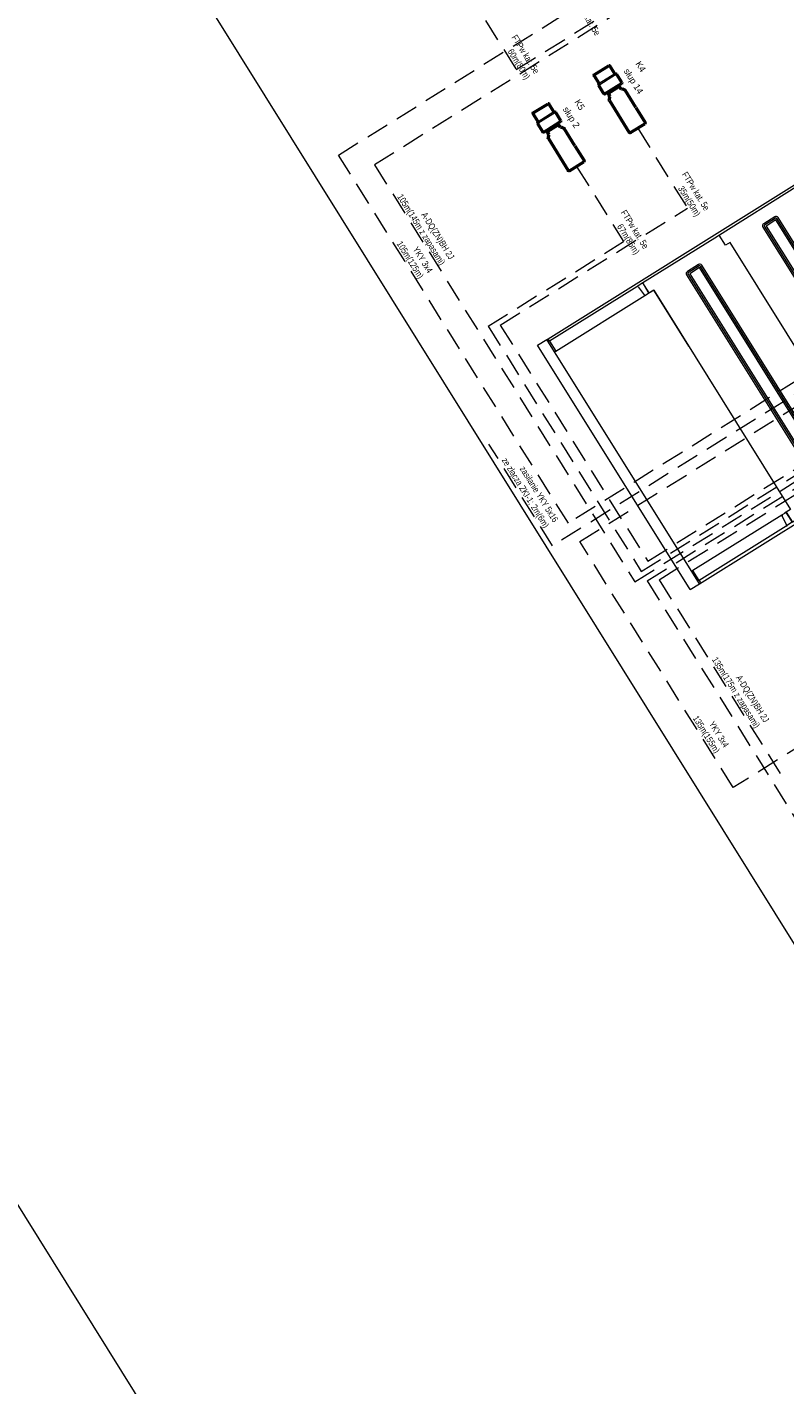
# Model space of a CAD drawing. Header units: metres. Extents: x 0 to 8443948, y 0 to 5887002.
# Tile 228 of 256: x 8443672 to 8443804, y 5886526 to 5886763. Entities that reach past the tile are written whole.
import ezdxf
from ezdxf.enums import TextEntityAlignment as Align

# ---------------------------------------------------------------- set-up
doc = ezdxf.new("R2010")
doc.units = ezdxf.units.M
doc.header["$MEASUREMENT"] = 0
doc.linetypes.add('DASHED', pattern=[19.05, 12.7, -6.35])
doc.layers.get('0').update_dxf_attribs({"color": 250, "linetype": 'CONTINUOUS', "lineweight": 5})
for name, color, linetype, lineweight in [('- ABM', 200, 'CONTINUOUS', 30), ('kontur OBUDOWY', 7, 'CONTINUOUS', 5), ('światłowód', 7, 'DASHED', 30)]:
    doc.layers.add(name, color=color, linetype=linetype, lineweight=lineweight)
doc.styles.add('romans', font='romans.shx')
doc.styles.get("Standard").update_dxf_attribs({"font": 'Working1250', "width": 0.75})

# ---------------------------------------------------------------- blocks, each defined once
blk = doc.blocks.new('FTN-80')
at = {"layer": 'kontur OBUDOWY', "color": 7}
for p, q in [((41, 0), (0, 0)), ((0, 0), (0, -13.4)), ((41, -13.4), (41, 0)), ((41, 0), (359, 0)), ((759, 0), (41, 0)), ((759, 0), (759, -13.4)), ((759, 0), (800, 0)), ((800, 0), (800, -13.4)), ((0, -820.5), (0, -13.4)), ((8, -13.4), (0, -13.4)), ((8, -13.4), (41, -13.4)), ((8, -13.4), (8, -264.3)), ((759, -13.4), (792, -13.4)), ((792, -13.4), (792, -264.3)), ((792, -13.4), (800, -13.4)), ((800, -824.5), (800, -13.4)), ((800, -13.4), (800, -13.4)), ((759, -250), (41, -250)), ((41, -265), (8, -265)), ((8, -279.7), (8, -515.3)), ((792, -265), (759, -265)), ((792, -279.7), (792, -515.3)), ((40.8, -514.7), (8, -514.7)), ((37.6, -515.8), (8, -515.1)), ((224.2, -500), (40.8, -500)), ((40.8, -500), (759.2, -500)), ((759.2, -514.7), (792, -514.7)), ((762.4, -515.8), (792, -515.1)), ((8, -534.8), (8, -820.5)), ((10.7, -531.8), (37.8, -529.5)), ((40.5, -811.5), (40.5, -529.2)), ((759.5, -529.2), (759.5, -811.5)), ((789.3, -531.8), (762.2, -529.5)), ((792, -534.8), (792, -820.5)), ((800, -824.5), (0, -824.5)), ((0, -855), (0, -824.5)), ((8, -820.5), (40.5, -820.5)), ((792, -820.5), (759.5, -820.5)), ((800, -855), (800, -824.5)), ((800, -855), (0, -855))]:
    blk.add_line(p, q, dxfattribs=at)
at = {"layer": 'kontur OBUDOWY'}
for p, q in [((46.3, -107), (46.3, -143)), ((50.8, -107), (50.8, -143)), ((746.6, -100), (53.3, -100)), ((746.6, -104.5), (53.3, -104.5)), ((744.6, -109), (55.3, -109)), ((55.3, -109), (55.3, -141)), ((744.6, -141), (744.6, -109)), ((749.1, -143), (749.1, -107)), ((753.6, -143), (753.6, -107)), ((53.3, -145.5), (746.6, -145.5)), ((53.3, -150), (746.6, -150)), ((55.3, -141), (744.6, -141)), ((46.3, -357), (46.3, -393)), ((50.8, -357), (50.8, -393)), ((746.6, -350), (53.3, -350)), ((746.6, -354.5), (53.3, -354.5)), ((744.6, -359), (55.3, -359)), ((55.3, -359), (55.3, -391)), ((744.6, -391), (744.6, -359)), ((749.1, -393), (749.1, -357)), ((753.6, -393), (753.6, -357)), ((53.3, -395.5), (746.6, -395.5)), ((53.3, -400), (746.6, -400)), ((55.3, -391), (744.6, -391))]:
    blk.add_line(p, q, dxfattribs=at)
at = {"layer": 'kontur OBUDOWY', "color": 7, "ltscale": 0.375}
for p, q in [((41, -250), (41, -265)), ((759, -265), (759, -250))]:
    blk.add_line(p, q, dxfattribs=at)
at = {"layer": 'kontur OBUDOWY', "color": 7, "ltscale": 0.383511}
for p, q in [((8, -264.3), (8, -279.7)), ((792, -279.7), (792, -264.3))]:
    blk.add_line(p, q, dxfattribs=at)
at = {"layer": 'kontur OBUDOWY', "color": 7, "ltscale": 0.38351}
for p, q in [((8, -515.1), (8, -530.4)), ((792, -515.1), (792, -530.4))]:
    blk.add_line(p, q, dxfattribs=at)
at = {"layer": 'kontur OBUDOWY', "color": 7, "ltscale": 0.190853}
for p, q in [((40.5, -526.5), (40.5, -518.8)), ((759.5, -526.5), (759.5, -518.8))]:
    blk.add_line(p, q, dxfattribs=at)
at = {"layer": 'kontur OBUDOWY', "color": 7, "ltscale": 0.009165}
blk.add_line((40.5, -519.7), (40.8, -519.7), dxfattribs=at)
at = {"layer": 'kontur OBUDOWY', "color": 7, "ltscale": 0.068725}
for p, q in [((40.5, -529.2), (40.5, -526.5)), ((759.5, -529.2), (759.5, -526.5)), ((8, -532.1), (8, -534.8)), ((792, -534.8), (792, -532.1))]:
    blk.add_line(p, q, dxfattribs=at)
at = {"layer": 'kontur OBUDOWY', "color": 7, "ltscale": 0.299915}
for p, q in [((40.8, -500), (40.8, -512)), ((40.8, -500), (40.8, -519.7)), ((759.2, -500), (759.2, -519.7))]:
    blk.add_line(p, q, dxfattribs=at)
at = {"layer": 'kontur OBUDOWY', "color": 7, "ltscale": 0.009164}
blk.add_line((759.2, -519.7), (759.5, -519.7), dxfattribs=at)
at = {"layer": 'kontur OBUDOWY', "color": 7, "ltscale": 0.04149}
for p, q in [((8, -530.4), (8, -532.1)), ((792, -530.4), (792, -532.1))]:
    blk.add_line(p, q, dxfattribs=at)
at = {"layer": 'kontur OBUDOWY', "color": 7, "ltscale": 0.1}
for p, q in [((0, -824.5), (0, -820.5)), ((40.5, -824.5), (40.5, -820.5)), ((759.5, -820.5), (759.5, -824.5))]:
    blk.add_line(p, q, dxfattribs=at)
at = {"layer": 'kontur OBUDOWY', "color": 7, "ltscale": 0.068087}
blk.add_line((0, -820.5), (2.7, -820.5), dxfattribs=at)
at = {"layer": 'kontur OBUDOWY', "color": 7, "ltscale": 0.131913}
blk.add_line((8, -820.5), (2.7, -820.5), dxfattribs=at)
at = {"layer": 'kontur OBUDOWY', "color": 7, "ltscale": 0.225}
for p, q in [((40.5, -820.5), (40.5, -811.5)), ((759.5, -811.5), (759.5, -820.5))]:
    blk.add_line(p, q, dxfattribs=at)
at = {"layer": 'kontur OBUDOWY', "color": 7, "ltscale": 0.131912}
blk.add_line((792, -820.5), (797.3, -820.5), dxfattribs=at)
at = {"layer": 'kontur OBUDOWY', "color": 7, "ltscale": 0.068088}
blk.add_line((797.3, -820.5), (800, -820.5), dxfattribs=at)
at = {"layer": 'kontur OBUDOWY'}
for centre, radius, start, end in [((53.3, -107), 7, 90, 180), ((53.3, -107), 2.5, 90, 180), ((746.6, -107), 7, 0, 90), ((746.6, -107), 2.5, 0, 90), ((53.3, -143), 7, 180, 270), ((53.3, -143), 2.5, 180, 270), ((746.6, -143), 7, 270, 0), ((746.6, -143), 2.5, 270, 0), ((53.3, -357), 7, 90, 180), ((53.3, -357), 2.5, 90, 180), ((746.6, -357), 7, 0, 90), ((746.6, -357), 2.5, 0, 90), ((53.3, -393), 7, 180, 270), ((53.3, -393), 2.5, 180, 270), ((746.6, -393), 7, 270, 0), ((746.6, -393), 2.5, 270, 0)]:
    blk.add_arc(centre, radius, start, end, dxfattribs=at)
at = {"layer": 'kontur OBUDOWY', "color": 7}
for centre, start, end in [((37.5, -518.8), 0, 88.5), ((37.5, -526.5), 275, 0), ((762.5, -518.8), 91.5, 180), ((762.5, -526.5), 180, 265), ((11, -534.8), 95, 180), ((789, -534.8), 0, 85)]:
    blk.add_arc(centre, 3, start, end, dxfattribs=at)
blk = doc.blocks.new('kamera Bullet')
at = {"lineweight": 50}
for p, q in [((12.9, 103.8), (-13.6, 103.8)), ((-16.3, 71.5), (-16.3, 86.2)), ((-15.3, 88), (-16.2, 86.8)), ((-14.5, 88.5), (-14.5, 102.9)), ((13.9, 88.5), (13.9, 102.9)), ((14.7, 88), (15.5, 86.8)), ((15.7, 71.5), (15.7, 86.2)), ((14.7, 70.5), (-15.4, 70.5)), ((-11.9, 62.8), (-14, 59.9)), ((-10.7, 63.4), (-9.9, 68.5)), ((9.3, 68.5), (-9.9, 68.5)), ((-9, 68.5), (-9, 69.8)), ((8.3, 68.5), (8.3, 69.8)), ((9.3, 68.5), (8.3, 68.5)), ((10, 63.4), (9.3, 68.5)), ((11.3, 62.8), (13.8, 59.2)), ((-14.3, 28.2), (-14.3, 59.1)), ((14.1, 58.5), (14.1, 1.3)), ((-14.3, 28.2), (-14.3, 1.5)), ((12.8, 0), (-12.8, 0))]:
    blk.add_line(p, q, dxfattribs=at)
for p, q in [((-16.3, 86.5), (15.7, 86.5)), ((-16.3, 86.5), (-15, 86.5)), ((13.9, 102.9), (-14.5, 102.9)), ((-14.5, 88.5), (13.9, 88.5)), ((15.7, 86.5), (14.4, 86.5)), ((9.3, 70.5), (-9.9, 70.5)), ((-9.9, 68.5), (-9, 68.5))]:
    blk.add_line(p, q)
for centre, radius, start, end in [((-13.6, 102.9), 0.96, 90, 180), ((12.9, 102.9), 0.96, 0, 90), ((-14.5, 87.5), 0.96, 90, 146.3099), ((13.9, 87.5), 0.96, 33.6901, 90), ((-15.4, 71.5), 0.96, 180, 270), ((-10.9, 62.1), 1.28, 90, 144.4623), ((-9.8, 69.8), 0.83, 356.6379, 60.8288), ((9.1, 69.7), 0.83, 99.1299, 176.9355), ((10.2, 62.1), 1.28, 35.5377, 90), ((14.7, 71.5), 0.96, 270, 0), ((-12.8, 59.1), 1.47, 144.4623, 179.9896), ((12.8, 58.5), 1.28, 0, 35.5377), ((-12.8, 1.5), 1.47, 180, 270), ((12.8, 1.3), 1.28, 270, 0)]:
    blk.add_arc(centre, radius, start, end, dxfattribs=at)
for centre, radius, start, end in [((-15.4, 86.2), 0.96, 146.3099, 180), ((14.7, 86.2), 0.96, 0, 33.6901), ((14.7, 86.2), 0.96, 0, 33.6901), ((9.1, 69.7), 0.83, 80.8701, 80.8745), ((12.7, 3), 1.49, 18.776, 19.0528), ((12.7, 2.8), 1.57, 25.5633, 25.866), ((12.7, 3), 1.49, 340.6057, 341.0203)]:
    blk.add_arc(centre, radius, start, end)
blk = doc.blocks.new('VBBBDFG')
at = {"linetype": 'DASHED', "ltscale": 5}
for p, q in [((-907.3, -417), (-908, 880.2)), ((-953.1, -447.3), (-952.9, 835.2)), ((-938.3, -477.6), (-937.9, 850.2)), ((-922.3, -447.3), (-922.3, 865.2)), ((-968, -417), (-967.9, 820.2)), ((-2319.8, -3.7), (-2319.8, 643.2)), ((-2304.9, -477.6), (-2304.9, 664.4)), ((-1174, 587.2), (-1174, -548.3)), ((-1114, -548.3), (-1114, 587.2)), ((-2379.8, -548.3), (-2379.8, 555.8)), ((-308, 549.3), (-308.2, -548.3)), ((-2002.8, 196.3), (-1741.3, 196.3)), ((-1741.4, -417), (-1741.3, 196.3)), ((-2576.1, -3.7), (-2320, -3.7)), ((-2002.8, -3.7), (-1756.3, -3.7)), ((-1756.4, -447.3), (-1756.4, -3.7)), ((-1756.4, -447.3), (-953.1, -447.3)), ((-1741.4, -417), (-968, -417)), ((-922.3, -447.3), (438.6, -447.3)), ((-907.3, -417), (-247.5, -417.3)), ((-2304.3, -477.6), (-938.2, -477.6)), ((-1174, -548.3), (-2379.9, -548.3)), ((-308.2, -548.3), (-1114, -548.3))]:
    blk.add_line(p, q, dxfattribs=at)
blk.add_lwpolyline([(-4905.5, -634.6), (-4905.5, 1591.7), (850.9, 1591.7), (850.9, -634.6), (-4905.5, -634.6)])
blk.add_lwpolyline([(-1144, 617.4), (-1144, -619), (-1477.4, -619)], dxfattribs=at)
blk.add_blockref('FTN-80', (-1638.7, 496.1))
at = {"xscale": -1.8288, "yscale": 1.828800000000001, "zscale": 1.8288, "rotation": 89.99999999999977}
for p in [(-2003.1, 196.3), (-2002.8, -3.7)]:
    blk.add_blockref('kamera Bullet', p, dxfattribs=at)
at = {"linetype": 'Continuous'}
for s, p in [('K4', (-2158.5, 285.2)), ('słup 14', (-2158.5, 246.9)), ('K5', (-2158.3, 85.3)), ('słup 2', (-2158.3, 47))]:
    blk.add_text(s, height=18, dxfattribs=at).set_placement(p)
at = {"char_height": 9, "attachment_point": 3}
for s, heights, insert in [('{\\H2x;FTPw kat. 5e}', [18], (-2281.7, 249.9)), ('{\\H2x;FTPw kat. 5e}', [18], (-1708.2, 249.9)), ('{\\H2x;35m(50m)}', [18], (-1708.2, 220.1)), ('{\\H2x;FTPw kat. 5e}', [18], (-2281.7, 49.9)), ('{\\H2x;FTPw kat. 5e}', [18], (-1708.2, 49.9)), ('{\\H2x;60m(80m)}', [18], (-2281.7, 20.1)), ('{\\H2x;67m(85m)}', [18], (-1708.2, 20.1)), ('{\\H2x;A-DQ(ZN)BH 2J}', [18.3], (-414.9, -363.1)), ('{\\H2x;135m(175m z zapasami)}', [18.3], (-414.9, -392.9)), ('{\\H2x;105m(145m z zapasami)}', [18.3], (-1969.2, -453.8)), ('{\\H2x;A-DQ(ZN)BH 2J}', [18.3], (-1969.2, -424)), ('{\\H2x;105m(125m)}', [18.3], (-1969.2, -524.5)), ('{\\H2x;YKY 3x4}', [18.3], (-1969.2, -494.7)), ('{\\H2x;135m(155m)}', [18.3], (-414.9, -524.5)), ('{\\H2x;YKY 3x4}', [18.3], (-414.9, -494.7)), ('{\\H2x;zasilanie YKY 5x16}', [18.3], (-1197, -565.4)), ('{\\H2x;ze złącza ZKI-1; 2m(6m)}', [18.3], (-1197, -595.2))]:
    blk.add_mtext_dynamic_manual_height_columns(s, width=280.385, gutter_width=50, heights=heights, dxfattribs=dict(at, insert=insert))
at = {"layer": 'światłowód', "linetype": 'Continuous', "lineweight": 30, "ltscale": 2, "style": 'romans'}
for tag, height, p in [('10', 13.4, (-4191.3, 965.3)), ('Z', 13.4, (-3196.3, 943.8)), ('S20', 13.4, (-4160.8, 916.8)), ('10', 13.4, (-3575.6, 875.1)), ('Z', 13.4, (-3196.3, 889.8)), ('S21', 13.4, (-3575.6, 837.2)), ('SŁUP19', 13.4, (-3342.8, 837.2)), ('10', 13.4, (-4427.4, 702.7)), ('S17', 13.4, (-4440.4, 655.6)), ('10', 13.4, (-4427.4, 548.4)), ('S17', 13.4, (-4440.4, 455.2)), ('10', 13.4, (-3954.1, 319.2)), ('10', 13.4, (-3888.3, 319.2)), ('10', 13.4, (-3822.5, 319.2)), ('S1', 13.4, (-3988, 270.7)), ('10', 12, (-4164.9, -218.2)), ('Z', 12, (-4164.9, -265.3)), ('10', 13.4, (-3193.6, -277.9)), ('S13', 13.4, (-3163.1, -326.4))]:
    blk.add_attdef(tag, text='', height=height, dxfattribs=at).set_placement(p, align=Align.CENTER)
for p in [(-4395.9, 757.1), (-4395.9, 472.1)]:
    blk.add_attdef('10', text='', height=13.4, rotation=90, dxfattribs=at).set_placement(p, align=Align.CENTER)
blk = doc.blocks.new('122233221')
blk.add_blockref('VBBBDFG', (0, 0))

msp = doc.modelspace()

# ---------------------------------------------------------------- linework, layer by layer
at = {"layer": '- ABM', "color": 7, "lineweight": 0}
msp.add_line((8443500.12, 5886829.814), (8443709.662, 5886494.186), dxfattribs=at)

# ---------------------------------------------------------------- next in the draw order: block references
at = {"xscale": 0.06288304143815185, "yscale": 0.06288304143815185, "zscale": 0.06288304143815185, "rotation": 301.977755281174}
msp.add_blockref('122233221', (8443834.8, 5886632.117), dxfattribs=at)

doc.saveas('drawing.dxf')
